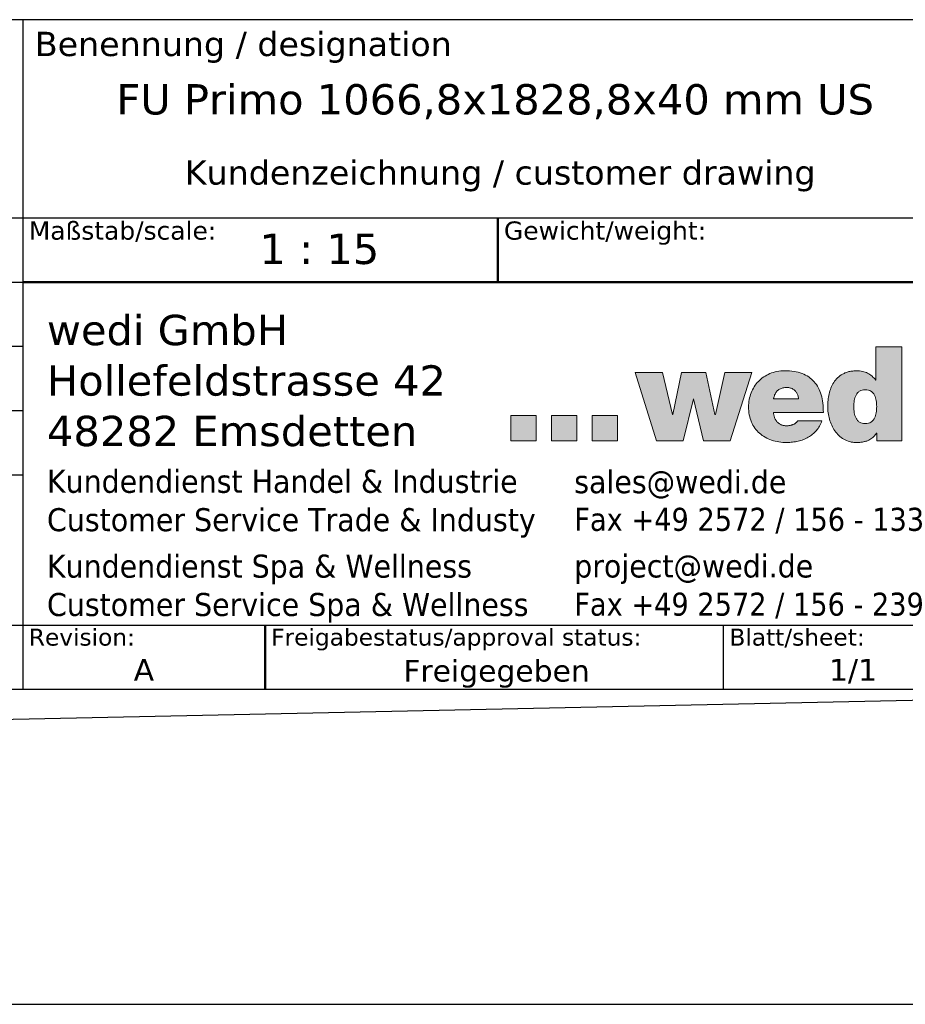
# Model space of a CAD drawing. Header units: millimetres. Extents: x -13716 to 13716, y -300 to 4365.
# Tile 3 of 30: x 1868 to 2964, y -300 to 919. Entities that reach past the tile are written whole.
import ezdxf
from ezdxf.enums import TextEntityAlignment as Align

# ---------------------------------------------------------------- set-up
doc = ezdxf.new("R2010")
doc.units = ezdxf.units.MM
doc.header["$LTSCALE"] = 15
for name, color, linetype, lineweight in [('AM_BOR', 7, 'Continuous', 25), ('Ebene 1', 7, 'Continuous', 25), ('Rahmen (ISO)', 7, 'Continuous', 70), ('Schraffur (ISO)', 7, 'Continuous', 18), ('Titel (ISO)', 7, 'Continuous', 50)]:
    doc.layers.add(name, color=color, linetype=linetype, lineweight=lineweight)
doc.styles.add('Notiztext 3.5', font='verdana.ttf')
doc.styles.add('Pfeiltext', font='verdana.ttf')
doc.styles.get("Standard").update_dxf_attribs({"font": 'verdana.ttf'})
doc.styles.add('Textstil119', font='verdana.ttf')
doc.styles.add('Textstil121', font='verdana.ttf')
doc.styles.add('Textstil47', font='verdana.ttf')
doc.styles.add('Textstil48', font='verdana.ttf')
doc.styles.add('Textstil64', font='verdana.ttf', dxfattribs={"width": 0.800000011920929})
doc.styles.add('Textstil75', font='verdana.ttf')
doc.styles.add('Textstil82', font='verdana.ttf')

# ---------------------------------------------------------------- blocks, each defined once
blk = doc.blocks.new('Ränder wedi_Zeichnungsrahmen')
at = {"layer": 'Rahmen (ISO)', "color": 208, "lineweight": 18, "true_color": 0x400040}
blk.add_line((20, 6.000000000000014), (204.0000000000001, 6.000000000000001), dxfattribs=at)
blk = doc.blocks.new('Schriftfelder wedi Standard - Inch_Zoll ohne Toleranz')
at = {"layer": 'Schraffur (ISO)'}
h = blk.add_hatch(color=256, dxfattribs=at)
edge = h.paths.add_edge_path(flags=0)
edge.add_spline(control_points=[(-14.52667125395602, 20.66840562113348), (-14.43853187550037, 20.66938654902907), (-14.27227690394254, 20.68576383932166), (-14.0504047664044, 20.78063660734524), (-13.87983190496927, 20.92884998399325), (-13.75575909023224, 21.11674646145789), (-13.66996082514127, 21.33305740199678), (-13.59673058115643, 21.65184943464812), (-13.57128099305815, 22.06815680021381), (-13.5968381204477, 22.48384239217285), (-13.67005038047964, 22.79948014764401), (-13.75586729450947, 23.01437309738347), (-13.87998048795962, 23.20126289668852), (-14.05047962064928, 23.34898454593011), (-14.27248856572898, 23.44308794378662), (-14.52655678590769, 23.47029644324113), (-14.78051758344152, 23.4431028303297), (-15.00217526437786, 23.34897697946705), (-15.17228165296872, 23.20122858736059), (-15.29599934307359, 23.01433122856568), (-15.38146609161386, 22.7994471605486), (-15.45430939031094, 22.48380037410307), (-15.47963015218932, 22.06815759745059), (-15.45441632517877, 21.65188870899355), (-15.38155514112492, 21.33309439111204), (-15.29610711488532, 21.11677442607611), (-15.17243001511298, 20.92893441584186), (-15.00225028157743, 20.78045669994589), (-14.78072906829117, 20.68654297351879), (-14.61469817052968, 20.66742594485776), (-14.52667125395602, 20.66840562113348)], knot_values=[0, 0, 0, 0, 0.0346990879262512, 0.06491375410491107, 0.0934503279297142, 0.1223786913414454, 0.1527168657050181, 0.1845959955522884, 0.2507762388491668, 0.3161622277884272, 0.3477906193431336, 0.3779607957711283, 0.4067911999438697, 0.4352832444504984, 0.4654853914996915, 0.5001835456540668, 0.5348374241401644, 0.564994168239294, 0.5934474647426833, 0.6222501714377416, 0.6524035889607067, 0.6840236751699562, 0.7494071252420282, 0.8155848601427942, 0.8474557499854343, 0.877777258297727, 0.9066780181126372, 0.935175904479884, 0.965345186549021, 1, 1, 1, 1], degree=3, periodic=0)
edge = h.paths.add_edge_path()
edge.add_line((-13.65632898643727, 26.99831171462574), (-13.65632898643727, 24.2617700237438))
edge.add_line((-13.65632898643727, 24.26177002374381), (-13.67936230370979, 24.26177002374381))
edge.add_spline(control_points=[(-13.67936230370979, 24.26177002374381), (-13.77009829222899, 24.37447881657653), (-13.9524733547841, 24.60101818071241), (-14.32946908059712, 24.83916499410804), (-14.75776874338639, 24.99128241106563), (-15.17835598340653, 25.03343257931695), (-15.55142300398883, 25.01199902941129), (-15.86132548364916, 24.95979536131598), (-16.14138031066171, 24.87410281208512), (-16.47002703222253, 24.72328041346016), (-16.8226567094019, 24.46384015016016), (-17.14492027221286, 24.06240012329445), (-17.37325773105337, 23.60366973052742), (-17.52198535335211, 23.10991670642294), (-17.60255212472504, 22.60178394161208), (-17.62968364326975, 22.08204305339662), (-17.59542235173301, 21.55477613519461), (-17.48693687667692, 21.02781905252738), (-17.30632701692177, 20.52436808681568), (-17.05094934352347, 20.06374517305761), (-16.71802033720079, 19.66581275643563), (-16.30375702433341, 19.352351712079), (-15.8955615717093, 19.18600351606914), (-15.53861113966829, 19.11703323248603), (-15.22903299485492, 19.10026254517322), (-14.90945249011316, 19.11602352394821), (-14.60285456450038, 19.16455785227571), (-14.34862435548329, 19.24219304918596), (-14.08280751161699, 19.36999560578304), (-13.82682896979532, 19.57642084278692), (-13.67542755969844, 19.77326028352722), (-13.60400329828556, 19.86612012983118)], knot_values=[0, 0, 0, 0, 0.04315465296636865, 0.08673881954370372, 0.1316451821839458, 0.178540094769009, 0.2124042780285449, 0.2435730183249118, 0.2725919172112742, 0.2999959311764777, 0.3517792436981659, 0.4022063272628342, 0.4530110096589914, 0.5045812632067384, 0.5563214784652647, 0.6070023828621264, 0.6604428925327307, 0.7143792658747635, 0.7678791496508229, 0.8203112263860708, 0.8715817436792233, 0.9224217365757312, 0.974633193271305, 1.002175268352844, 1.031199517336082, 1.067419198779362, 1.097992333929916, 1.124095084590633, 1.14686653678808, 1.186158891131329, 1.221249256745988, 1.221249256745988, 1.221249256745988, 1.221249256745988], degree=3, periodic=0)
edge.add_line((-13.60400329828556, 19.86612012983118), (-13.58155415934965, 19.86612012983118))
edge.add_line((-13.58155415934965, 19.86612012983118), (-13.58155415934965, 19.24739181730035))
edge.add_line((-13.58155415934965, 19.24739181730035), (-11.50872251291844, 19.24739181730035))
edge.add_line((-11.50872251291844, 19.24739181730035), (-11.50872251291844, 26.99831171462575))
edge.add_line((-11.50872251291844, 26.99831171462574), (-13.65632898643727, 26.99831171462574))
for points in [[(-33.50274479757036, 24.89226535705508), (-31.74361691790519, 19.25673867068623), (-29.5392199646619, 19.25673867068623), (-28.7035945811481, 22.72129175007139), (-28.68281452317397, 22.72129175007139), (-27.86738501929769, 19.25673867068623), (-25.66494923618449, 19.25673867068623), (-23.8721893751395, 24.89226535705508), (-26.10909168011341, 24.89226535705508), (-26.88984602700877, 21.40772503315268), (-26.93365940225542, 21.40772503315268), (-27.6831602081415, 24.89226535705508), (-29.69160705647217, 24.89226535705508), (-30.4069751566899, 21.40772503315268), (-30.42800557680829, 21.40772503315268), (-31.26396477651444, 24.89226535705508)], [(-41.67694362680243, 21.33945962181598), (-43.77810792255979, 21.33945962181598), (-43.77810792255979, 19.23771114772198), (-41.67694362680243, 19.23771114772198)], [(-38.31645774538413, 21.33945962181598), (-40.41762204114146, 21.33945962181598), (-40.41762204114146, 19.25673867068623), (-38.31645774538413, 19.25673867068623)], [(-34.95739058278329, 21.33945962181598), (-34.95739058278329, 19.25673867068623), (-37.05684407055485, 19.25673867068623), (-37.05684407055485, 21.33945962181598)]]:
    blk.add_hatch(color=256, dxfattribs=at).paths.add_polyline_path(points)
h = blk.add_hatch(color=256, dxfattribs=at)
edge = h.paths.add_edge_path(flags=0)
edge.add_spline(control_points=[(-20.98426204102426, 23.64450215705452), (-20.93361218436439, 23.64454974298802), (-20.83437356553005, 23.63754410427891), (-20.69147196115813, 23.60588274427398), (-20.55957938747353, 23.5548363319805), (-20.43987860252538, 23.48610563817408), (-20.33350778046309, 23.4013683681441), (-20.24149284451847, 23.30219102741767), (-20.16524251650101, 23.19053605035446), (-20.10469144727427, 23.06678253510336), (-20.06540926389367, 22.93726973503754), (-20.03723755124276, 22.81162278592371), (-20.04818145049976, 22.7487896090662), (-20.03186208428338, 22.69787830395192), (-20.05383970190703, 22.70000191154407), (-20.08154656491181, 22.69841984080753), (-20.13424444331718, 22.69940583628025), (-20.20583445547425, 22.69897524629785), (-20.33532407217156, 22.69918562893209), (-20.52850526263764, 22.69905292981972), (-20.78674112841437, 22.69910726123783), (-21.0652178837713, 22.69908162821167), (-21.34366291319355, 22.69912245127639), (-21.60198283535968, 22.6990007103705), (-21.79495383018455, 22.69930830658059), (-21.9247773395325, 22.69881928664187), (-21.99568389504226, 22.69982032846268), (-22.04994681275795, 22.69752804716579), (-22.07514250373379, 22.70120611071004), (-22.09317685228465, 22.69769359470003), (-22.08774736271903, 22.71288525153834), (-22.08593480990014, 22.74504617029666), (-22.06336486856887, 22.83756191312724), (-22.03018547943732, 22.96177174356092), (-21.97088271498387, 23.10334015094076), (-21.89801107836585, 23.22865513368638), (-21.81015043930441, 23.33869654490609), (-21.70763393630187, 23.43258354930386), (-21.59050083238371, 23.50991948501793), (-21.45897585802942, 23.57030233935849), (-21.31323256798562, 23.61347009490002), (-21.15340026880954, 23.6392758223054), (-21.04198039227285, 23.64444793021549), (-20.98426204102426, 23.64450215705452)], knot_values=[-1, -1, -1, -1, -0.9705218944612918, -0.9423438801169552, -0.915116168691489, -0.8885306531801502, -0.8623203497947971, -0.8362542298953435, -0.81012821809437, -0.7837536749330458, -0.7569448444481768, -0.7295066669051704, -0.7154766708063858, -0.7107476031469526, -0.7096778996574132, -0.703909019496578, -0.6937109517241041, -0.6795758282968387, -0.6619957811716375, -0.6184694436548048, -0.5670689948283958, -0.5117314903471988, -0.4563939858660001, -0.4049935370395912, -0.3614671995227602, -0.3438871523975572, -0.3297520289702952, -0.3195539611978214, -0.3137850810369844, -0.3127153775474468, -0.311324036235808, -0.3071444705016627, -0.2907787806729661, -0.2596290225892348, -0.2302953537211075, -0.2023696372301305, -0.1753595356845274, -0.1487009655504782, -0.1217865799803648, -0.09400495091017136, -0.06477885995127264, -0.03359195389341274, 0, 0, 0, 0], degree=3, periodic=0)
edge = h.paths.add_edge_path()
edge.add_line((-17.97782995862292, 21.58172672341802), (-22.100626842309, 21.58172672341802))
edge.add_spline(control_points=[(-22.10062684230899, 21.58172672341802), (-22.09664542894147, 21.54234334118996), (-22.088802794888, 21.46476549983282), (-22.06743743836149, 21.35143565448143), (-22.03917629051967, 21.24315814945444), (-22.00338687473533, 21.14037833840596), (-21.96024097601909, 21.04347960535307), (-21.909701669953, 20.95286696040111), (-21.85178543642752, 20.86894745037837), (-21.78649809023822, 20.79213631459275), (-21.71385568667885, 20.72285415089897), (-21.6338830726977, 20.66152563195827), (-21.54661618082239, 20.6085688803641), (-21.45210002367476, 20.56441208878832), (-21.35038417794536, 20.52940632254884), (-21.24151856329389, 20.50415375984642), (-21.12554475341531, 20.48820588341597), (-21.0457855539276, 20.48631767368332), (-21.0048751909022, 20.48534916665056)], knot_values=[0, 0, 0, 0, 0.01187078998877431, 0.02338321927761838, 0.03455617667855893, 0.04541550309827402, 0.05599510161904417, 0.06633797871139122, 0.07649707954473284, 0.08653574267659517, 0.09652758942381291, 0.1065557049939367, 0.1167110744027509, 0.1270903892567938, 0.1377934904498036, 0.148920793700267, 0.1605710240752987, 0.1728394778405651, 0.1728394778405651, 0.1728394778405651, 0.1728394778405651], degree=3, periodic=0)
edge.add_spline(control_points=[(-21.0048751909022, 20.48534916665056), (-20.98301148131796, 20.48564678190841), (-20.93911252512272, 20.48624434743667), (-20.87321772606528, 20.49103222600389), (-20.80729502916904, 20.4986756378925), (-20.7416885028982, 20.50947293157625), (-20.67674201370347, 20.52336066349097), (-20.61279936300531, 20.54037314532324), (-20.55020418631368, 20.56051897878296), (-20.48930006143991, 20.58381436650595), (-20.43043028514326, 20.61027429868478), (-20.37393915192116, 20.63991583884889), (-20.32016824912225, 20.672755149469), (-20.26947171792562, 20.70881729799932), (-20.22216294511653, 20.74810149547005), (-20.17871366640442, 20.79070807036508), (-20.13902540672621, 20.83636901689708), (-20.11643447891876, 20.86956554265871), (-20.10515709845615, 20.88613723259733)], knot_values=[0, 0, 0, 0, 0.006558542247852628, 0.01316854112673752, 0.01980974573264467, 0.026462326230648, 0.03310723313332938, 0.03972657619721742, 0.04630403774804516, 0.05282533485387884, 0.05927874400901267, 0.06565570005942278, 0.07195147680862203, 0.07816594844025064, 0.08430441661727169, 0.09037846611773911, 0.09640678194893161, 0.1024158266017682, 0.1024158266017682, 0.1024158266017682, 0.1024158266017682], degree=3, periodic=0)
edge.add_line((-20.10515709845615, 20.88613723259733), (-18.09666852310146, 20.88613723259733))
edge.add_spline(control_points=[(-18.09666852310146, 20.88613723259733), (-18.15657729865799, 20.74144782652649), (-18.27376587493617, 20.4584184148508), (-18.54048143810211, 20.08909333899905), (-18.85779971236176, 19.77903811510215), (-19.22363462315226, 19.52933145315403), (-19.62803331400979, 19.33775410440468), (-20.06365333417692, 19.20286633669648), (-20.52289057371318, 19.12303600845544), (-21.05493586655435, 19.09439596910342), (-21.63870943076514, 19.13647766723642), (-22.24542184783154, 19.28110726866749), (-22.79072239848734, 19.52169443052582), (-23.26320117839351, 19.85642300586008), (-23.65035965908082, 20.28322484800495), (-23.93944383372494, 20.79856111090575), (-24.11771022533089, 21.39756035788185), (-24.17350250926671, 22.0264958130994), (-24.11979115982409, 22.64393569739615), (-23.95865744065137, 23.20773782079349), (-23.69880157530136, 23.71870812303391), (-23.34656155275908, 24.16462550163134), (-22.90909115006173, 24.53309201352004), (-22.39354934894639, 24.81074187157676), (-21.80755023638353, 24.98684939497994), (-21.13089921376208, 25.04225984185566), (-20.42695935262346, 24.99075721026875), (-19.74705616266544, 24.82468954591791), (-19.17679961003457, 24.53937773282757), (-18.71862883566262, 24.13937963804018), (-18.37368699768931, 23.63253413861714), (-18.13866399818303, 23.02892947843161), (-17.99994632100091, 22.33443044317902), (-17.98546046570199, 21.84142182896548), (-17.97782995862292, 21.58172672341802)], knot_values=[0, 0, 0, 0, 0.04684472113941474, 0.09163375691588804, 0.1355175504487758, 0.1793897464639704, 0.2238614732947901, 0.2692816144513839, 0.3157834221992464, 0.3633384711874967, 0.4288298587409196, 0.4906578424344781, 0.5495484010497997, 0.606551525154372, 0.663101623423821, 0.7210033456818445, 0.7823195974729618, 0.8491983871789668, 0.909267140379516, 0.9672890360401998, 1.024005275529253, 1.080171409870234, 1.136633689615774, 1.194395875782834, 1.254659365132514, 1.318824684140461, 1.396986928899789, 1.4655512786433, 1.527499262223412, 1.586410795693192, 1.646021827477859, 1.709592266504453, 1.779522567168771, 1.85736013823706, 1.85736013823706, 1.85736013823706, 1.85736013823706], degree=3, periodic=0)
at = {"layer": 'AM_BOR', "color": 7}
for p, q in [((-4.835435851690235, 53.99550874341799), (-188.8354355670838, 53.99550874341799)), ((-84.03543585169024, 53.99550874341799), (-84.03543585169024, -1.254491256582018)), ((-188.8354355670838, 37.64550874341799), (-4.835435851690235, 37.64550874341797)), ((-130.1354355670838, 4.045508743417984), (-4.835435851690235, 4.045508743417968)), ((-26.23543585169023, 4.045508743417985), (-26.23543585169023, -1.254491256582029)), ((-188.8354355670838, -1.254491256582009), (-4.835435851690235, -1.254491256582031))]:
    blk.add_line(p, q, dxfattribs=at)
at = {"layer": 'AM_BOR'}
for p, q in [((-130.1354355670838, 32.34550874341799), (-84.03543585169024, 32.34550874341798)), ((-130.1354355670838, 27.04550874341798), (-84.03543585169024, 27.04550874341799)), ((-130.1354355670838, 21.74550874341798), (-84.03543585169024, 21.74550874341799)), ((-130.1354355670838, 16.44550874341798), (-84.03543585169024, 16.44550874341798))]:
    blk.add_line(p, q, dxfattribs=at)
at = {"layer": 'Ebene 1', "lineweight": 5}
for p, q in [((-31.74361691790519, 19.25673867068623), (-33.50274479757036, 24.89226535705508)), ((-33.50274479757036, 24.89226535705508), (-31.26396477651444, 24.89226535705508)), ((-31.26396477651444, 24.89226535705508), (-30.42800557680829, 21.40772503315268)), ((-30.4069751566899, 21.40772503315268), (-29.69160705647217, 24.89226535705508)), ((-29.69160705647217, 24.89226535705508), (-27.6831602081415, 24.89226535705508)), ((-27.6831602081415, 24.89226535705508), (-26.93365940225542, 21.40772503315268)), ((-26.88984602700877, 21.40772503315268), (-26.10909168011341, 24.89226535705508)), ((-26.10909168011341, 24.89226535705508), (-23.8721893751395, 24.89226535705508)), ((-23.8721893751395, 24.89226535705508), (-25.66494923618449, 19.25673867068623)), ((-28.7035945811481, 22.72129175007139), (-29.5392199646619, 19.25673867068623)), ((-28.68281452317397, 22.72129175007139), (-28.7035945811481, 22.72129175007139)), ((-27.86738501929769, 19.25673867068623), (-28.68281452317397, 22.72129175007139)), ((-41.67694362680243, 21.33945962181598), (-43.77810792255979, 21.33945962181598)), ((-43.77810792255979, 21.33945962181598), (-43.77810792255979, 19.23771114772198)), ((-41.67694362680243, 19.23771114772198), (-41.67694362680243, 21.33945962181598)), ((-38.31645774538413, 21.33945962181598), (-40.41762204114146, 21.33945962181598)), ((-40.41762204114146, 21.33945962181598), (-40.41762204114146, 19.25673867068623)), ((-38.31645774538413, 19.25673867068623), (-38.31645774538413, 21.33945962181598)), ((-37.05684407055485, 21.33945962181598), (-37.05684407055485, 19.25673867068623)), ((-34.95739058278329, 21.33945962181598), (-37.05684407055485, 21.33945962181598)), ((-34.95739058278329, 19.25673867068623), (-34.95739058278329, 21.33945962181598)), ((-30.42800557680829, 21.40772503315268), (-30.4069751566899, 21.40772503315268)), ((-26.93365940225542, 21.40772503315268), (-26.88984602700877, 21.40772503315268)), ((-43.77810792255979, 19.23771114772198), (-41.67694362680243, 19.23771114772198)), ((-40.41762204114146, 19.25673867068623), (-38.31645774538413, 19.25673867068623)), ((-37.05684407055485, 19.25673867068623), (-34.95739058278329, 19.25673867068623)), ((-29.5392199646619, 19.25673867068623), (-31.74361691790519, 19.25673867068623)), ((-25.66494923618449, 19.25673867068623), (-27.86738501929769, 19.25673867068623))]:
    blk.add_line(p, q, dxfattribs=at)
for points in [[(-13.65632898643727, 26.99831171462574), (-13.65632898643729, 26.99046152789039), (-13.65632898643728, 26.96757906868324), (-13.65632898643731, 26.93066648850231), (-13.65632898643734, 26.8807259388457), (-13.65632898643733, 26.81875957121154), (-13.65632898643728, 26.74576953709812), (-13.65632898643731, 26.6627579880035), (-13.65632898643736, 26.57072707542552), (-13.65632898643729, 26.36361576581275), (-13.65632898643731, 26.13245282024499), (-13.65632898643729, 25.63004086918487), (-13.65632898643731, 25.12762891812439), (-13.65632898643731, 24.8964659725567), (-13.65632898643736, 24.68935466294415), (-13.65632898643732, 24.59732375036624), (-13.65632898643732, 24.51431220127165), (-13.65632898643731, 24.44132216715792), (-13.65632898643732, 24.37935579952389), (-13.65632898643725, 24.32941524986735), (-13.65632898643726, 24.29250266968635), (-13.65632898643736, 24.26962021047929), (-13.65632898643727, 24.26177002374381)], [(-11.50872251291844, 26.99831171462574), (-11.51488324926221, 26.99831171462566), (-11.53284114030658, 26.99831171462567), (-11.56180970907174, 26.9983117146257), (-11.60100247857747, 26.99831171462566), (-11.64963297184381, 26.9983117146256), (-11.70691471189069, 26.99831171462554), (-11.77206122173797, 26.99831171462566), (-11.84428602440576, 26.99831171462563), (-12.00682460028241, 26.99831171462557), (-12.18823862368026, 26.99831171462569), (-12.58252574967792, 26.99831171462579), (-12.97681287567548, 26.99831171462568), (-13.15822689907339, 26.99831171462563), (-13.32076547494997, 26.99831171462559), (-13.39299027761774, 26.99831171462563), (-13.45813678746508, 26.99831171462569), (-13.51541852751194, 26.99831171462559), (-13.56404902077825, 26.99831171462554), (-13.60324179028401, 26.99831171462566), (-13.63221035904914, 26.99831171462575), (-13.65016825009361, 26.99831171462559), (-13.65632898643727, 26.99831171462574)], [(-11.50872251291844, 19.24739181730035), (-11.50872251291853, 19.26962651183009), (-11.5087225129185, 19.33443828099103), (-11.50872251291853, 19.43898865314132), (-11.50872251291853, 19.58043915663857), (-11.50872251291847, 19.75595131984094), (-11.50872251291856, 19.96268667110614), (-11.50872251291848, 20.19780673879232), (-11.50872251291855, 20.45847305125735), (-11.50872251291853, 21.04509052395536), (-11.50872251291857, 21.69983131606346), (-11.50872251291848, 23.1228517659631), (-11.50872251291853, 24.5458722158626), (-11.50872251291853, 25.20061300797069), (-11.50872251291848, 25.78723048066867), (-11.50872251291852, 26.04789679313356), (-11.50872251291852, 26.28301686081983), (-11.50872251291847, 26.48975221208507), (-11.50872251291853, 26.66526437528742), (-11.50872251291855, 26.80671487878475), (-11.50872251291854, 26.911265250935), (-11.50872251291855, 26.97607702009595), (-11.50872251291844, 26.99831171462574)], [(-17.97782995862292, 21.58172672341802), (-18.02361444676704, 22.35875473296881), (-18.16337569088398, 23.04394922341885), (-18.40072536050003, 23.63368238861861), (-18.73927512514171, 24.12432642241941), (-19.18263665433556, 24.51225351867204), (-19.73442161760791, 24.7938358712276), (-20.39824168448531, 24.96544567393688), (-21.17770852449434, 25.02345512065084), (-21.81649302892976, 24.9628484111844), (-22.39353881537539, 24.78910441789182), (-22.90162352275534, 24.5143373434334), (-23.33352478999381, 24.15066139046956), (-23.68202025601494, 23.71019076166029), (-23.93988755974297, 23.20503965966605), (-24.09990434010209, 22.64732228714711), (-24.15484823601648, 22.04915284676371), (-24.09297928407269, 21.38323281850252), (-23.91451492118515, 20.7966164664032), (-23.63016888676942, 20.29222745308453), (-23.25065492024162, 19.87298944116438), (-22.78668676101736, 19.54182609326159), (-22.24897814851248, 19.30166107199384), (-21.64824282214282, 19.15541803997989), (-20.995194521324, 19.10602065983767), (-20.52039135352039, 19.13267061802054), (-20.06241428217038, 19.21328584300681), (-19.62891989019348, 19.34886436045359), (-19.2275647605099, 19.54040419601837), (-18.86600547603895, 19.78890337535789), (-18.5518986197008, 20.09535992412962), (-18.29290077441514, 20.46077186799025), (-18.09666852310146, 20.88613723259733)], [(-13.67936230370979, 24.26177002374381), (-13.96791249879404, 24.58266127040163), (-14.33211900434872, 24.82205963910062), (-14.75550486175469, 24.97173447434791), (-15.22159311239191, 25.02345512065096), (-15.55973561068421, 25.0050719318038), (-15.86683161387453, 24.95177013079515), (-16.14415481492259, 24.86632136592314), (-16.3929789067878, 24.7514972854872), (-16.81022453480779, 24.4448097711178), (-17.12875804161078, 24.05388077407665), (-17.35876897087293, 23.60088348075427), (-17.51044686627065, 23.10799107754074), (-17.59398127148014, 22.59737675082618), (-17.61956173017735, 22.09121368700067), (-17.58335978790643, 21.55803620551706), (-17.47431126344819, 21.02981120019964), (-17.29175211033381, 20.52692362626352), (-17.03501828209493, 20.06975843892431), (-16.70344573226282, 19.67870059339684), (-16.2963704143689, 19.37413504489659), (-15.81312828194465, 19.17644674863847), (-15.54273714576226, 19.12405186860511), (-15.25305528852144, 19.10602065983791), (-14.89130415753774, 19.12398316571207), (-14.58975729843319, 19.17439299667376), (-14.34054395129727, 19.25203362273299), (-14.13579335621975, 19.35168851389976), (-13.82819738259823, 19.59617497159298), (-13.60400329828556, 19.86612012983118)], [(-13.65632898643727, 24.26177002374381), (-13.65639506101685, 24.26177002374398), (-13.65658766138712, 24.26177002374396), (-13.65689835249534, 24.261770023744), (-13.65731869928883, 24.26177002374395), (-13.65784026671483, 24.26177002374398), (-13.65845461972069, 24.26177002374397), (-13.65915332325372, 24.26177002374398), (-13.65992794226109, 24.26177002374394), (-13.66167118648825, 24.26177002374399), (-13.66361687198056, 24.26177002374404), (-13.66784564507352, 24.26177002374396), (-13.67207441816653, 24.26177002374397), (-13.6740201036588, 24.26177002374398), (-13.67576334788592, 24.26177002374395), (-13.67653796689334, 24.26177002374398), (-13.67723667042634, 24.26177002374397), (-13.67785102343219, 24.26177002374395), (-13.67837259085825, 24.26177002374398), (-13.67879293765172, 24.26177002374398), (-13.67910362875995, 24.26177002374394), (-13.67929622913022, 24.26177002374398), (-13.67936230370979, 24.26177002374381)], [(-21.0048751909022, 20.48534916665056), (-21.12744638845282, 20.49062148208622), (-21.24290585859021, 20.50617453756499), (-21.35123220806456, 20.53161249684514), (-21.45240404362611, 20.56653952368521), (-21.54639997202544, 20.61055978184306), (-21.63319860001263, 20.66327743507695), (-21.71277853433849, 20.72429664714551), (-21.78511838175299, 20.79322158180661), (-21.85019674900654, 20.86965640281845), (-21.90799224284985, 20.95320527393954), (-21.95848347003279, 21.04347235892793), (-22.00164903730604, 21.14006182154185), (-22.03746755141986, 21.24257782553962), (-22.06591761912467, 21.3506245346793), (-22.08697784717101, 21.46380611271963), (-22.10062684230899, 21.58172672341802)], [(-22.10062684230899, 21.58172672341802), (-22.08879997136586, 21.581726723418), (-22.05432590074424, 21.58172672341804), (-21.99871444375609, 21.58172672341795), (-21.9234754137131, 21.58172672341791), (-21.83011862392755, 21.58172672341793), (-21.72015388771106, 21.58172672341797), (-21.59509101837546, 21.58172672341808), (-21.45643982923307, 21.5817267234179), (-21.14441174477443, 21.58172672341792), (-20.7961481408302, 21.58172672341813), (-20.03922840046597, 21.58172672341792), (-19.28230866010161, 21.58172672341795), (-18.93404505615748, 21.58172672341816), (-18.62201697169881, 21.58172672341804), (-18.48336578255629, 21.58172672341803), (-18.35830291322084, 21.58172672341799), (-18.24833817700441, 21.58172672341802), (-18.15498138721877, 21.58172672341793), (-18.07974235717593, 21.58172672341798), (-18.02413090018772, 21.58172672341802), (-17.98965682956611, 21.58172672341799), (-17.97782995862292, 21.58172672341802)], [(-20.10515709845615, 20.88613723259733), (-20.13993296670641, 20.83713212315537), (-20.17918589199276, 20.79137988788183), (-20.22256954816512, 20.74886793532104), (-20.26973760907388, 20.70958367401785), (-20.32034374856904, 20.67351451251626), (-20.37404164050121, 20.64064785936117), (-20.43048495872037, 20.61097112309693), (-20.48932737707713, 20.58447171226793), (-20.55022256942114, 20.56113703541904), (-20.61282420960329, 20.54095450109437), (-20.67678597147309, 20.52391151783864), (-20.74176152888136, 20.5099954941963), (-20.80740455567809, 20.4991938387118), (-20.87336872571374, 20.49149395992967), (-20.93930771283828, 20.48688326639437), (-21.0048751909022, 20.48534916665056)], [(-18.09666852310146, 20.88613723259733), (-18.10243017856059, 20.88613723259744), (-18.11922479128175, 20.88613723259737), (-18.14631683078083, 20.88613723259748), (-18.18297076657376, 20.88613723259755), (-18.22845106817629, 20.88613723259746), (-18.2820222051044, 20.88613723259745), (-18.34294864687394, 20.88613723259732), (-18.41049486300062, 20.88613723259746), (-18.56250449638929, 20.88613723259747), (-18.73216686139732, 20.88613723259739), (-19.10091281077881, 20.88613723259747), (-19.46965876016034, 20.88613723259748), (-19.63932112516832, 20.88613723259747), (-19.79133075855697, 20.88613723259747), (-19.85887697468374, 20.88613723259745), (-19.91980341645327, 20.88613723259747), (-19.9733745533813, 20.88613723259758), (-20.01885485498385, 20.88613723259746), (-20.05550879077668, 20.88613723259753), (-20.08260083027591, 20.88613723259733), (-20.09939544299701, 20.88613723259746), (-20.10515709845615, 20.88613723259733)], [(-13.60400329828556, 19.86612012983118), (-13.60393889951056, 19.86612012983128), (-13.6037511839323, 19.86612012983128), (-13.60344837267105, 19.86612012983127), (-13.60303868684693, 19.86612012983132), (-13.60253034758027, 19.86612012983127), (-13.60193157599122, 19.86612012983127), (-13.6012505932, 19.86612012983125), (-13.60049562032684, 19.86612012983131), (-13.59879658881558, 19.86612012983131), (-13.59690025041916, 19.86612012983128), (-13.59277872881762, 19.86612012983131), (-13.5886572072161, 19.86612012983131), (-13.58676086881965, 19.86612012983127), (-13.58506183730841, 19.86612012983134), (-13.58430686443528, 19.86612012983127), (-13.58362588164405, 19.86612012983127), (-13.583027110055, 19.8661201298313), (-13.58251877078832, 19.86612012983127), (-13.58210908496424, 19.86612012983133), (-13.58180627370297, 19.86612012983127), (-13.58161855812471, 19.86612012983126), (-13.58155415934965, 19.86612012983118)], [(-13.58155415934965, 19.86612012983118), (-13.58155415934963, 19.86434521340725), (-13.58155415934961, 19.85917152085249), (-13.58155415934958, 19.85082563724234), (-13.58155415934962, 19.83953414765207), (-13.58155415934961, 19.82552363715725), (-13.58155415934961, 19.80902069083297), (-13.58155415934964, 19.79025189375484), (-13.58155415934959, 19.76944383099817), (-13.5815541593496, 19.722616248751), (-13.58155415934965, 19.67035062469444), (-13.58155415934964, 19.55675597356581), (-13.58155415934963, 19.4431613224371), (-13.58155415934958, 19.39089569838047), (-13.5815541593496, 19.34406811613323), (-13.58155415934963, 19.32326005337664), (-13.58155415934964, 19.30449125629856), (-13.58155415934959, 19.28798830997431), (-13.58155415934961, 19.27397779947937), (-13.58155415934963, 19.26268630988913), (-13.58155415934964, 19.25434042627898), (-13.58155415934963, 19.24916673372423), (-13.58155415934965, 19.24739181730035)], [(-13.58155415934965, 19.24739181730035), (-13.57560792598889, 19.24739181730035), (-13.55827528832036, 19.24739181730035), (-13.53031533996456, 19.24739181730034), (-13.49248717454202, 19.24739181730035), (-13.44554988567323, 19.24739181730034), (-13.39026256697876, 19.24739181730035), (-13.32738431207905, 19.24739181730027), (-13.25767421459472, 19.24739181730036), (-13.10079486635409, 19.24739181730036), (-12.92569727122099, 19.24739181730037), (-12.54513833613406, 19.24739181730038), (-12.16457940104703, 19.2473918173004), (-11.98948180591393, 19.24739181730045), (-11.83260245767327, 19.24739181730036), (-11.76289236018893, 19.24739181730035), (-11.70001410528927, 19.24739181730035), (-11.64472678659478, 19.24739181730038), (-11.59778949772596, 19.24739181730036), (-11.55996133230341, 19.24739181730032), (-11.53200138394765, 19.24739181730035), (-11.51466874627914, 19.24739181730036), (-11.50872251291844, 19.24739181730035)]]:
    blk.add_spline(points, degree=3, dxfattribs=at)
for points, knots in [([(-20.98426204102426, 23.64450215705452), (-20.93361218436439, 23.64454974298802), (-20.83437356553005, 23.63754410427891), (-20.69147196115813, 23.60588274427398), (-20.55957938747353, 23.5548363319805), (-20.43987860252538, 23.48610563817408), (-20.33350778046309, 23.4013683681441), (-20.24149284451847, 23.30219102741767), (-20.16524251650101, 23.19053605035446), (-20.10469144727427, 23.06678253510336), (-20.06540926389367, 22.93726973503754), (-20.03723755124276, 22.81162278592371), (-20.04818145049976, 22.7487896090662), (-20.03186208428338, 22.69787830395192), (-20.05383970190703, 22.70000191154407), (-20.08154656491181, 22.69841984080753), (-20.13424444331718, 22.69940583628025), (-20.20583445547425, 22.69897524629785), (-20.33532407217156, 22.69918562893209), (-20.52850526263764, 22.69905292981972), (-20.78674112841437, 22.69910726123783), (-21.0652178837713, 22.69908162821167), (-21.34366291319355, 22.69912245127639), (-21.60198283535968, 22.6990007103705), (-21.79495383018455, 22.69930830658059), (-21.9247773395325, 22.69881928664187), (-21.99568389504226, 22.69982032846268), (-22.04994681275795, 22.69752804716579), (-22.07514250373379, 22.70120611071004), (-22.09317685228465, 22.69769359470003), (-22.08774736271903, 22.71288525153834), (-22.08593480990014, 22.74504617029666), (-22.06336486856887, 22.83756191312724), (-22.03018547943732, 22.96177174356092), (-21.97088271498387, 23.10334015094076), (-21.89801107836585, 23.22865513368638), (-21.81015043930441, 23.33869654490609), (-21.70763393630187, 23.43258354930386), (-21.59050083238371, 23.50991948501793), (-21.45897585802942, 23.57030233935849), (-21.31323256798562, 23.61347009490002), (-21.15340026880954, 23.6392758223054), (-21.04198039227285, 23.64444793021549), (-20.98426204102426, 23.64450215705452)], [0, 0, 0, 0, 0.02947810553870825, 0.05765611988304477, 0.08488383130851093, 0.1114693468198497, 0.1376796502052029, 0.1637457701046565, 0.18987178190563, 0.2162463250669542, 0.2430551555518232, 0.2704933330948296, 0.2845233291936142, 0.2892523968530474, 0.2903221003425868, 0.296090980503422, 0.3062890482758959, 0.3204241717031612, 0.3380042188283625, 0.3815305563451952, 0.4329310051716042, 0.4882685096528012, 0.5436060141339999, 0.5950064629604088, 0.6385328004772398, 0.6561128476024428, 0.6702479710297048, 0.6804460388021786, 0.6862149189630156, 0.6872846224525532, 0.688675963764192, 0.6928555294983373, 0.7092212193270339, 0.7403709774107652, 0.7697046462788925, 0.7976303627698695, 0.8246404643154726, 0.8512990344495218, 0.8782134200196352, 0.9059950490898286, 0.9352211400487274, 0.9664080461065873, 1, 1, 1, 1]), ([(-14.52667125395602, 20.66840562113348), (-14.61469817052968, 20.66742594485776), (-14.78072906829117, 20.68654297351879), (-15.00225028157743, 20.78045669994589), (-15.17243001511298, 20.92893441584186), (-15.29610711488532, 21.11677442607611), (-15.38155514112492, 21.33309439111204), (-15.45441632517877, 21.65188870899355), (-15.47963015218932, 22.06815759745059), (-15.45430939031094, 22.48380037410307), (-15.38146609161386, 22.7994471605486), (-15.29599934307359, 23.01433122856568), (-15.17228165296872, 23.20122858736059), (-15.00217526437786, 23.34897697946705), (-14.78051758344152, 23.4431028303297), (-14.52655678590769, 23.47029644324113), (-14.27248856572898, 23.44308794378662), (-14.05047962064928, 23.34898454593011), (-13.87998048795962, 23.20126289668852), (-13.75586729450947, 23.01437309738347), (-13.67005038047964, 22.79948014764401), (-13.5968381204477, 22.48384239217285), (-13.57128099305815, 22.06815680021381), (-13.59673058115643, 21.65184943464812), (-13.66996082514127, 21.33305740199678), (-13.75575909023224, 21.11674646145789), (-13.87983190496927, 20.92884998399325), (-14.0504047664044, 20.78063660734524), (-14.27227690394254, 20.68576383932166), (-14.43853187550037, 20.66938654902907), (-14.52667125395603, 20.66840562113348)], [0, 0, 0, 0, 0.03465481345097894, 0.06482409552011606, 0.09332198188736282, 0.1222227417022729, 0.1525442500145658, 0.1844151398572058, 0.2505928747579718, 0.3159763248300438, 0.3475964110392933, 0.3777498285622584, 0.4065525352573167, 0.4350058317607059, 0.4651625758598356, 0.4998164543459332, 0.5345146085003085, 0.5647167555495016, 0.5932088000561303, 0.6220392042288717, 0.6522093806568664, 0.6838377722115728, 0.7492237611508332, 0.8154040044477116, 0.8472831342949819, 0.8776213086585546, 0.9065496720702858, 0.9350862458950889, 0.9653009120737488, 1, 1, 1, 1])]:
    blk.add_open_spline(points, degree=3, knots=knots, dxfattribs=at)
at = {"layer": 'Titel (ISO)'}
for p, q in [((-44.83543585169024, 37.64550874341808), (-44.83543585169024, 32.33684717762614)), ((-84.03543585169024, 32.34550874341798), (-4.835435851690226, 32.34550874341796)), ((-64.03543585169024, 4.045508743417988), (-64.03543585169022, -1.254491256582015))]:
    blk.add_line(p, q, dxfattribs=at)
at = {"layer": 'AM_BOR', "color": 7, "style": 'Textstil48'}
blk.add_text('Benennung / designation', height=2.000000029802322, dxfattribs=at).set_placement((-83.03543585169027, 50.99550874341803))
at = {"layer": 'AM_BOR', "color": 7}
for tag, p, height, style in [('Zeichnungsnummer_001', (-173.2383905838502, 49.43305073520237), 3.00000011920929, 'Textstil75'), ('Artikelnummer_001', (-145.0642880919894, 44.44372461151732), 2.487309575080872, 'Textstil82')]:
    blk.add_attdef(tag, p, '', height=height, dxfattribs=dict(at, style=style))
blk.add_attdef('TITEL_001', (-76.3066579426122, 46.1775772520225), '', height=2.5, dxfattribs=at)
at = {"layer": 'AM_BOR', "color": 7, "style": 'Textstil82'}
blk.add_attdef('PROJEKT', text='', height=2.487309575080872, dxfattribs=at).set_placement((-144.8354355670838, 41.98281831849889), align=Align.TOP_LEFT)
at = {"layer": 'AM_BOR', "color": 7, "style": 'Textstil64', "width": 0.8}
for tag, p in [('ERSTELLUNGSDATUM_001', (-115.1472556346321, 28.69550873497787)), ('KONSTRUKTEUR_001', (-94.00716185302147, 28.67133143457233)), ('ERSTELLUNGSDATUM_001', (-115.3460467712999, 23.55467596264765)), ('KONSTRUKTEUR_001', (-94.00716185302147, 23.37133143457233))]:
    blk.add_attdef(tag, p, '', height=2.000000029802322, dxfattribs=at)
at = {"layer": 'AM_BOR', "color": 7, "style": 'Textstil64', "width": 0.7999999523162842}
for tag, p in [('KONTROLLDATUM', (-108.7354355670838, 19.09550874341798)), ('KONTROLLIERT_VON', (-92.73543585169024, 19.09550874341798))]:
    blk.add_attdef(tag, text='', height=2.000000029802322, dxfattribs=at).set_placement(p, align=Align.MIDDLE_CENTER)
at = {"layer": 'Titel (ISO)', "style": 'Notiztext 3.5'}
for s, insert, char_height, attachment_point in [('\\fVerdana|b0|i0;\\H1.5000;Maßstab/scale:', (-83.53543585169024, 37.34550874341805), 1.500000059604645, 1), ('\\fVerdana|b0|i0;\\H1.5000;Gewicht/weight:', (-44.33543585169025, 37.34550874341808), 1.500000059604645, 1), ('\\fVerdana|b0|i0;\\H1.4000;Revision:', (-83.53543585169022, 3.745508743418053), 1.400000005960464, 1), ('\\fVerdana|b0|i0;\\H1.4000;Freigabestatus/approval status:', (-63.53543585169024, 3.745508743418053), 1.400000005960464, 1), ('\\fVerdana|b0|i0;\\H1.4000;Blatt/sheet:', (-25.73543585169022, 3.745508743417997), 1.400000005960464, 1), ('\\fVerdana|b0|i0;\\H1.8000;1/1 ', (-15.53543585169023, 1.245508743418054), 1.800000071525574, 2)]:
    blk.add_mtext(s, dxfattribs=dict(at, insert=insert, char_height=char_height, attachment_point=attachment_point))
at = {"layer": 'Titel (ISO)', "color": 179, "true_color": 0x262659, "attachment_point": 4, "style": 'Pfeiltext'}
for s, insert, char_height, width, line_spacing_factor in [('\\fVerdana|b0|i0;\\H2.5000;wedi GmbH\\P\\fVerdana|b0|i0;\\H2.5000;Hollefeldstrasse 42\\P\\fVerdana|b0|i0;\\H2.5000;48282 Emsdetten', (-82.03543585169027, 24.20129111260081), 2.5, 33.30630943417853, 0.9995793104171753), ('\\fVerdana|b0|i0;\\W0.90;\\H1.9000;Kundendienst Handel & Industrie\\P\\fVerdana|b0|i0;\\W0.90;\\H1.9000;Customer Service Trade & Industy', (-82.03543585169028, 14.0490869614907), 1.899999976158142, 97.28764073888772, 0.9995792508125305), ('\\fVerdana|b0|i0;\\W0.90;\\H1.9000;Kundendienst Spa & Wellness\\P\\fVerdana|b0|i0;\\W0.90;\\H1.9000;Customer Service Spa & Wellness', (-82.03543585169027, 7.049086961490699), 1.899999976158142, 97.28764073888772, 0.9995792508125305)]:
    blk.add_mtext(s, dxfattribs=dict(at, insert=insert, char_height=char_height, width=width, line_spacing_factor=line_spacing_factor))
at = {"layer": 'Titel (ISO)', "color": 179, "true_color": 0x262659, "char_height": 1.899999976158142, "attachment_point": 4, "style": 'Pfeiltext'}
for s, insert, width in [('\\fVerdana|b0|i0;\\W0.90;\\H1.9000;sales@wedi.de', (-38.53543585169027, 15.64550874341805), 97.28764073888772), ('\\fVerdana|b0|i0;\\W0.90;\\H1.9000;Fax +49 2572 / 156 - 133', (-38.53543585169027, 12.64550874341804), 97.2876407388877), ('\\fVerdana|b0|i0;\\W0.90;\\H1.9000;project@wedi.de', (-38.53543585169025, 8.645508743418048), 97.28764073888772), ('\\fVerdana|b0|i0;\\W0.90;\\H1.9000;Fax +49 2572 / 156 - 239', (-38.53543585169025, 5.645508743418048), 97.28764073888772)]:
    blk.add_mtext(s, dxfattribs=dict(at, insert=insert, width=width))
at = {"layer": 'Titel (ISO)', "color": 7, "style": 'Pfeiltext'}
blk.add_attdef('BESCHREIBUNG_001', (-70.66377724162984, 40.38459537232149), '', height=2.000000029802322, dxfattribs=at)
at = {"layer": 'Titel (ISO)'}
for tag, p, height, style in [('Anfänglicher_Ansichtsmaßstab_001', (-64.5021920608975, 33.83711386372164), 2.5, 'Textstil47'), ('REVISIONSNUMMER_001', (-74.87694023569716, -0.5444913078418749), 1.790000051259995, 'Textstil121'), ('STATUS_001', (-52.63301829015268, -0.6250352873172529), 1.790000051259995, 'Textstil121')]:
    blk.add_attdef(tag, p, '', height=height, dxfattribs=dict(at, style=style))
at = {"layer": 'Titel (ISO)', "style": 'Textstil47'}
blk.add_attdef('<MASSE3;>', text='', height=2.5, dxfattribs=at).set_placement((-26.83543585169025, 36.34550874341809), align=Align.TOP_LEFT)
at = {"layer": 'Titel (ISO)', "style": 'Textstil119'}
for tag, p in [('MATERIAL', (-159.8354355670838, 35.345508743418)), ('FIRMA', (-159.8354355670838, 24.74550874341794)), ('Bauvorhaben', (-159.8354355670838, 19.44550874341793))]:
    blk.add_attdef(tag, text='', height=1.889999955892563, dxfattribs=at).set_placement(p, align=Align.TOP_CENTER)

msp = doc.modelspace()

# ---------------------------------------------------------------- linework, layer by layer
for p, q in [((13525.3012069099, 299.9999999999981), (1147.301206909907, 37.4999999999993)), ((914.9999999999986, -300.0000000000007), (13716, -300.000000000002))]:
    msp.add_line(p, q)

# ---------------------------------------------------------------- block references
at = {"xscale": 15, "yscale": 15, "zscale": 15}
msp.add_blockref('Ränder wedi_Zeichnungsrahmen', (0, 0), dxfattribs=at)
ref = msp.add_blockref('Schriftfelder wedi Standard - Inch_Zoll ohne Toleranz', (3132.531537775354, 108.8173688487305), dxfattribs=dict(xscale=15, yscale=15, zscale=15))
ref.add_attrib('Anfänglicher_Ansichtsmaßstab_001', '1 : 15', (2164.998656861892, 616.3740768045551), dxfattribs={"layer": 'Titel (ISO)', "height": 37.5, "style": 'Textstil47'})
ref.add_attrib('BESCHREIBUNG_001', 'Kundenzeichnung / customer drawing', (2072.574879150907, 714.5862994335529), dxfattribs={"layer": 'Titel (ISO)', "color": 7, "height": 30.00000044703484, "style": 'Pfeiltext'})
ref.add_attrib('TITEL_001', 'FU Primo 1066,8x1828,8x40 mm US', (1987.931668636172, 801.481027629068), dxfattribs={"layer": 'AM_BOR', "color": 7, "height": 37.5})
ref.add_attrib('REVISIONSNUMMER_001', 'A', (2009.377434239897, 100.6499992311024), dxfattribs={"layer": 'Titel (ISO)', "height": 26.85000076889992, "style": 'Textstil121'})
ref.add_attrib('STATUS_001', 'Freigegeben', (2343.036263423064, 99.44183953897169), dxfattribs={"layer": 'Titel (ISO)', "height": 26.85000076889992, "style": 'Textstil121'})

doc.saveas('drawing.dxf')
